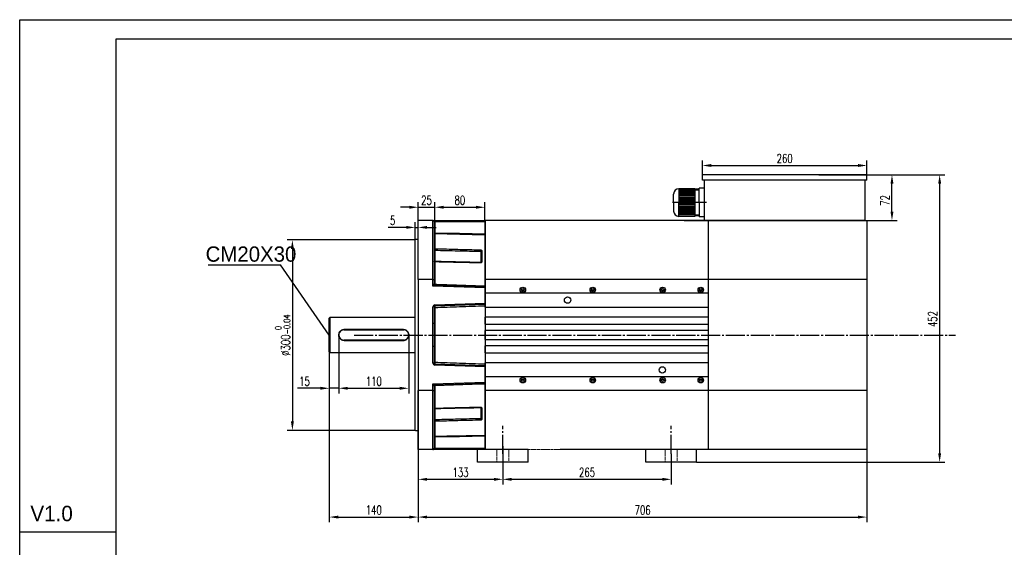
# Model space of a CAD drawing. Header units: inches. Extents: x -14936 to 8431, y -4781 to -2980.
# Tile 7 of 26: x -12151 to -10602, y -3810 to -2980. Entities that reach past the tile are written whole.
import ezdxf

# ---------------------------------------------------------------- set-up
doc = ezdxf.new("R2010")
doc.units = ezdxf.units.IN
doc.header["$MEASUREMENT"] = 0
doc.linetypes.add('EB_DASHDOT', pattern=[39, 30, -3, 3, -3])
doc.linetypes.add('HIDDEN', pattern=[1.905, 1.27, -0.635])
doc.layers.add('1', color=1, linetype='Continuous')
doc.layers.add('尺寸线', color=7, linetype='Continuous')
doc.layers.add('CAXA1', color=1, linetype='EB_DASHDOT', lineweight=25)
doc.layers.add('实线', color=7, linetype='Continuous', lineweight=30)
doc.styles.add('SLDTEXTSTYLE0', font='txt')
doc.styles.add('wldj', font='txt.shx', dxfattribs={"width": 0.7, "bigfont": 'INTECAD.SHX'})
doc.dimstyles.new('半径标注', dxfattribs={"dimscale": 4, "dimtxt": 3.5, "dimasz": 3.5, "dimexe": 2, "dimexo": 0, "dimgap": 1, "dimtad": 1, "dimdec": 3, "dimdsep": 46, "dimtxsty": 'wldj', "dimcen": 0.09, "dimclrd": 1, "dimclre": 1, "dimclrt": 3, "dimazin": 2, "dimtfac": 0.7, "dimtdec": 3, "dimtmove": 0, "dimatfit": 3, "dimfxl": 1, "dimtzin": 0, "dimarcsym": 0})

# ---------------------------------------------------------------- blocks, each defined once
blk = doc.blocks.new('*D94')
at = {"color": 1, "lineweight": -2}
for p, q in [((-11528.6, -3326.4), (-11729.6, -3326.4)), ((-11721.6, -3340.4), (-11721.6, -3611.9)), ((-11528.1, -3625.9), (-11729.6, -3625.9))]:
    blk.add_line(p, q, dxfattribs=at)
at = {"color": 1}
for points in [[(-11719.3, -3340.4), (-11724, -3340.4), (-11721.6, -3326.4)], [(-11724, -3611.9), (-11719.3, -3611.9), (-11721.6, -3625.9)]]:
    blk.add_solid(points, dxfattribs=at)
at = {"layer": 'Defpoints', "color": 0}
for p in [(-11528.6, -3326.4), (-11721.6, -3625.9), (-11528.1, -3625.9)]:
    blk.add_point(p, dxfattribs=at)
at = {"color": 3, "insert": (-11737.1, -3476.2), "char_height": 14, "attachment_point": 5, "rotation": 90, "style": 'wldj'}
blk.add_mtext('{\\Ftxt,intecad|c134;%%C300\\H0.7x;\\S 0^ -0.04;}', dxfattribs=at)
blk = doc.blocks.new('*D95')
at = {"color": 1, "lineweight": -2}
for p, q in [((-11523.6, -3295.9), (-11523.6, -3267)), ((-11497.6, -3297.9), (-11497.6, -3267)), ((-11537.6, -3275), (-11551.6, -3275)), ((-11523.6, -3275), (-11497.6, -3275)), ((-11483.6, -3275), (-11469.6, -3275))]:
    blk.add_line(p, q, dxfattribs=at)
at = {"color": 1}
for points in [[(-11537.6, -3277.3), (-11537.6, -3272.7), (-11523.6, -3275)], [(-11483.6, -3272.7), (-11483.6, -3277.3), (-11497.6, -3275)]]:
    blk.add_solid(points, dxfattribs=at)
at = {"layer": 'Defpoints', "color": 0}
for p in [(-11497.6, -3275), (-11523.6, -3295.9), (-11497.6, -3297.9)]:
    blk.add_point(p, dxfattribs=at)
at = {"color": 3, "insert": (-11510.6, -3264), "char_height": 14, "attachment_point": 5, "style": 'wldj'}
blk.add_mtext('{\\Ftxt,intecad|c134;25}', dxfattribs=at)
blk = doc.blocks.new('*D96')
at = {"color": 1, "lineweight": -2}
for p, q in [((-11497.6, -3297.9), (-11497.6, -3267)), ((-11418.6, -3295.9), (-11418.6, -3267)), ((-11483.6, -3275), (-11432.6, -3275))]:
    blk.add_line(p, q, dxfattribs=at)
at = {"color": 1}
for points in [[(-11483.6, -3272.7), (-11483.6, -3277.3), (-11497.6, -3275)], [(-11432.6, -3277.3), (-11432.6, -3272.7), (-11418.6, -3275)]]:
    blk.add_solid(points, dxfattribs=at)
at = {"layer": 'Defpoints', "color": 0}
for p in [(-11418.6, -3275), (-11497.6, -3297.9), (-11418.6, -3295.9)]:
    blk.add_point(p, dxfattribs=at)
at = {"color": 3, "insert": (-11458.1, -3264), "char_height": 14, "attachment_point": 5, "style": 'wldj'}
blk.add_mtext('{\\Ftxt,intecad|c134;80}', dxfattribs=at)
blk = doc.blocks.new('*D97')
at = {"color": 1, "lineweight": -2}
for p, q in [((-11528.6, -3326.4), (-11528.6, -3298.7)), ((-11523.6, -3325.9), (-11523.6, -3298.7)), ((-11542.6, -3306.7), (-11571.1, -3306.7)), ((-11528.6, -3306.7), (-11523.6, -3306.7)), ((-11509.6, -3306.7), (-11495.6, -3306.7))]:
    blk.add_line(p, q, dxfattribs=at)
at = {"color": 1}
for points in [[(-11542.6, -3309), (-11542.6, -3304.3), (-11528.6, -3306.7)], [(-11509.6, -3304.3), (-11509.6, -3309), (-11523.6, -3306.7)]]:
    blk.add_solid(points, dxfattribs=at)
at = {"layer": 'Defpoints', "color": 0}
for p in [(-11523.6, -3306.7), (-11528.6, -3326.4), (-11523.6, -3325.9)]:
    blk.add_point(p, dxfattribs=at)
at = {"color": 3, "insert": (-11563.8, -3295.7), "char_height": 14, "attachment_point": 5, "style": 'wldj'}
blk.add_mtext('5', dxfattribs=at)
blk = doc.blocks.new('*D98')
at = {"color": 1, "lineweight": -2}
for p, q in [((-11663.6, -3475.9), (-11663.6, -3770.3)), ((-11523.6, -3475.9), (-11523.6, -3770.3)), ((-11649.6, -3762.3), (-11537.6, -3762.3))]:
    blk.add_line(p, q, dxfattribs=at)
at = {"color": 1}
for points in [[(-11649.6, -3760), (-11649.6, -3764.6), (-11663.6, -3762.3)], [(-11537.6, -3764.6), (-11537.6, -3760), (-11523.6, -3762.3)]]:
    blk.add_solid(points, dxfattribs=at)
at = {"layer": 'Defpoints', "color": 0}
for p in [(-11663.6, -3475.9), (-11523.6, -3475.9), (-11523.6, -3762.3)]:
    blk.add_point(p, dxfattribs=at)
at = {"color": 3, "insert": (-11593.6, -3751.3), "char_height": 14, "attachment_point": 5, "style": 'wldj'}
blk.add_mtext('140', dxfattribs=at)
blk = doc.blocks.new('*D99')
at = {"color": 1, "lineweight": -2}
for p, q in [((-11523.6, -3655.9), (-11523.6, -3710.9)), ((-11390.6, -3662.9), (-11390.6, -3710.9)), ((-11509.6, -3702.9), (-11404.6, -3702.9))]:
    blk.add_line(p, q, dxfattribs=at)
at = {"color": 1}
for points in [[(-11509.6, -3700.6), (-11509.6, -3705.3), (-11523.6, -3702.9)], [(-11404.6, -3705.3), (-11404.6, -3700.6), (-11390.6, -3702.9)]]:
    blk.add_solid(points, dxfattribs=at)
at = {"layer": 'Defpoints', "color": 0}
for p in [(-11523.6, -3655.9), (-11390.6, -3662.9), (-11390.6, -3702.9)]:
    blk.add_point(p, dxfattribs=at)
at = {"color": 3, "insert": (-11457.1, -3691.9), "char_height": 14, "attachment_point": 5, "style": 'wldj'}
blk.add_mtext('133', dxfattribs=at)
blk = doc.blocks.new('*D100')
at = {"color": 1, "lineweight": -2}
for p, q in [((-11390.6, -3650.9), (-11390.6, -3710.9)), ((-11125.6, -3662.9), (-11125.6, -3710.9)), ((-11376.6, -3702.9), (-11139.6, -3702.9))]:
    blk.add_line(p, q, dxfattribs=at)
at = {"color": 1}
for points in [[(-11376.6, -3700.6), (-11376.6, -3705.3), (-11390.6, -3702.9)], [(-11139.6, -3705.3), (-11139.6, -3700.6), (-11125.6, -3702.9)]]:
    blk.add_solid(points, dxfattribs=at)
at = {"layer": 'Defpoints', "color": 0}
for p in [(-11390.6, -3650.9), (-11125.6, -3662.9), (-11125.6, -3702.9)]:
    blk.add_point(p, dxfattribs=at)
at = {"color": 3, "insert": (-11258.1, -3691.9), "char_height": 14, "attachment_point": 5, "style": 'wldj'}
blk.add_mtext('265', dxfattribs=at)
blk = doc.blocks.new('*D87')
at = {"color": 1, "lineweight": -2}
for p, q in [((-10856, -3223.9), (-10695.3, -3223.9)), ((-10703.3, -3237.9), (-10703.3, -3661.9)), ((-11085.6, -3675.9), (-10695.3, -3675.9))]:
    blk.add_line(p, q, dxfattribs=at)
at = {"color": 1}
for points in [[(-10700.9, -3237.9), (-10705.6, -3237.9), (-10703.3, -3223.9)], [(-10705.6, -3661.9), (-10700.9, -3661.9), (-10703.3, -3675.9)]]:
    blk.add_solid(points, dxfattribs=at)
at = {"layer": 'Defpoints', "color": 0}
for p in [(-10856, -3223.9), (-11085.6, -3675.9), (-10703.3, -3675.9)]:
    blk.add_point(p, dxfattribs=at)
at = {"color": 3, "insert": (-10714.3, -3450.9), "char_height": 14, "attachment_point": 5, "rotation": 90, "style": 'wldj'}
blk.add_mtext('452', dxfattribs=at)
blk = doc.blocks.new('*D101')
at = {"color": 1, "lineweight": -2}
for p, q in [((-11663.6, -3475.9), (-11663.6, -3567.7)), ((-11648.6, -3475.9), (-11648.6, -3567.7)), ((-11677.6, -3559.7), (-11713.6, -3559.7)), ((-11648.6, -3559.7), (-11663.6, -3559.7)), ((-11634.6, -3559.7), (-11620.6, -3559.7))]:
    blk.add_line(p, q, dxfattribs=at)
at = {"color": 1}
for points in [[(-11677.6, -3562), (-11677.6, -3557.4), (-11663.6, -3559.7)], [(-11634.6, -3557.4), (-11634.6, -3562), (-11648.6, -3559.7)]]:
    blk.add_solid(points, dxfattribs=at)
at = {"layer": 'Defpoints', "color": 0}
for p in [(-11663.6, -3475.9), (-11648.6, -3475.9), (-11663.6, -3559.7)]:
    blk.add_point(p, dxfattribs=at)
at = {"color": 3, "insert": (-11702.6, -3548.7), "char_height": 14, "attachment_point": 5, "style": 'wldj'}
blk.add_mtext('15', dxfattribs=at)
blk = doc.blocks.new('*D102')
at = {"color": 1, "lineweight": -2}
for p, q in [((-11648.6, -3475.9), (-11648.6, -3567.7)), ((-11538.6, -3475.9), (-11538.6, -3567.7)), ((-11634.6, -3559.7), (-11552.6, -3559.7))]:
    blk.add_line(p, q, dxfattribs=at)
at = {"color": 1}
for points in [[(-11634.6, -3557.4), (-11634.6, -3562), (-11648.6, -3559.7)], [(-11552.6, -3562), (-11552.6, -3557.4), (-11538.6, -3559.7)]]:
    blk.add_solid(points, dxfattribs=at)
at = {"layer": 'Defpoints', "color": 0}
for p in [(-11648.6, -3475.9), (-11538.6, -3475.9), (-11538.6, -3559.7)]:
    blk.add_point(p, dxfattribs=at)
at = {"color": 3, "insert": (-11593.6, -3548.7), "char_height": 14, "attachment_point": 5, "style": 'wldj'}
blk.add_mtext('{\\Ftxt,intecad|c134;110}', dxfattribs=at)
blk = doc.blocks.new('*D105')
at = {"color": 1, "lineweight": -2}
for p, q in [((-10893.1, -3223.9), (-10770.3, -3223.9)), ((-10778.3, -3281.9), (-10778.3, -3237.9)), ((-10821.1, -3295.9), (-10770.3, -3295.9))]:
    blk.add_line(p, q, dxfattribs=at)
at = {"color": 1}
for points in [[(-10776, -3237.9), (-10780.6, -3237.9), (-10778.3, -3223.9)], [(-10780.6, -3281.9), (-10776, -3281.9), (-10778.3, -3295.9)]]:
    blk.add_solid(points, dxfattribs=at)
at = {"layer": 'Defpoints', "color": 0}
for p in [(-10893.1, -3223.9), (-10778.3, -3223.9), (-10821.1, -3295.9)]:
    blk.add_point(p, dxfattribs=at)
at = {"color": 3, "insert": (-10789.3, -3264.3), "char_height": 14, "attachment_point": 5, "rotation": 90, "style": 'wldj'}
blk.add_mtext('{\\Ftxt,intecad|c134;72}', dxfattribs=at)
blk = doc.blocks.new('*D89')
at = {"color": 1, "lineweight": -2}
for p, q in [((-11076.6, -3223.9), (-11076.6, -3201.3)), ((-10817.6, -3223.9), (-10817.6, -3201.3)), ((-11062.6, -3209.3), (-10831.6, -3209.3))]:
    blk.add_line(p, q, dxfattribs=at)
at = {"color": 1}
for points in [[(-11062.6, -3207), (-11062.6, -3211.6), (-11076.6, -3209.3)], [(-10831.6, -3211.6), (-10831.6, -3207), (-10817.6, -3209.3)]]:
    blk.add_solid(points, dxfattribs=at)
at = {"layer": 'Defpoints', "color": 0}
for p in [(-10817.6, -3209.3), (-11076.6, -3223.9), (-10817.6, -3223.9)]:
    blk.add_point(p, dxfattribs=at)
at = {"color": 3, "insert": (-10947.1, -3198.3), "char_height": 14, "attachment_point": 5, "style": 'wldj'}
blk.add_mtext('{\\Ftxt,intecad|c134;260}', dxfattribs=at)
blk = doc.blocks.new('*D93')
at = {"color": 1, "lineweight": -2}
for p, q in [((-10817.6, -3622.7), (-10817.6, -3770.3)), ((-11523.6, -3730.6), (-11523.6, -3770.3)), ((-11509.6, -3762.3), (-10831.6, -3762.3))]:
    blk.add_line(p, q, dxfattribs=at)
at = {"color": 1}
for points in [[(-11509.6, -3760), (-11509.6, -3764.6), (-11523.6, -3762.3)], [(-10831.6, -3764.6), (-10831.6, -3760), (-10817.6, -3762.3)]]:
    blk.add_solid(points, dxfattribs=at)
at = {"layer": 'Defpoints', "color": 0}
for p in [(-10817.6, -3622.7), (-11523.6, -3730.6), (-10817.6, -3762.3)]:
    blk.add_point(p, dxfattribs=at)
at = {"color": 3, "insert": (-11170.6, -3751.3), "char_height": 14, "attachment_point": 5, "style": 'wldj'}
blk.add_mtext('706', dxfattribs=at)

msp = doc.modelspace()

# ---------------------------------------------------------------- linework, layer by layer
for p, q in [((-12150.6768, -4781.3712), (-12150.6768, -2979.983)), ((-12150.6768, -2979.983), (-9603.2592, -2979.983)), ((-10896.5777, -3232.1854), (-11076.5777, -3232.1854)), ((-10817.5777, -3232.1854), (-11076.5777, -3232.1854)), ((-12150.6768, -3785.6285), (-11999.0448, -3785.6285))]:
    msp.add_line(p, q)
at = {"color": 7, "linetype": 'Continuous', "lineweight": 30}
for p, q in [((-10817.5777, -3223.941), (-11076.5777, -3223.941)), ((-11076.5777, -3232.1854), (-11076.5777, -3223.941)), ((-11073.3194, -3295.941), (-11073.3194, -3232.1854)), ((-10821.1074, -3232.1854), (-10821.1074, -3295.941)), ((-10817.5777, -3232.1854), (-10817.5777, -3223.941)), ((-11523.5806, -3388.763), (-11523.5806, -3295.941)), ((-11500.5806, -3295.941), (-11523.5806, -3295.941)), ((-11500.5806, -3388.763), (-11500.5806, -3295.941)), ((-11500.5806, -3295.941), (-11418.5805, -3295.941)), ((-11498.5805, -3297.941), (-11498.5805, -3389.2231)), ((-11497.6155, -3297.941), (-11498.5805, -3297.941)), ((-11497.6155, -3297.941), (-11497.6155, -3315.1491)), ((-11418.5805, -3297.941), (-11497.6155, -3297.941)), ((-11418.5805, -3295.941), (-11418.5805, -3655.941)), ((-10874.5806, -3295.941), (-11418.5805, -3295.941)), ((-11418.5805, -3388.763), (-11418.5805, -3295.941)), ((-11105.1074, -3295.941), (-10821.1074, -3295.941)), ((-11071.5777, -3295.941), (-11076.5745, -3295.941)), ((-11067.5805, -3295.941), (-11067.5805, -3655.941)), ((-11067.5805, -3295.941), (-11067.5805, -3655.941)), ((-10821.1074, -3295.941), (-10971.5777, -3295.941)), ((-10817.5805, -3295.941), (-10817.5805, -3655.941)), ((-11497.6155, -3315.1491), (-11498.5805, -3315.1491)), ((-11528.0806, -3325.941), (-11528.5805, -3326.441)), ((-11528.5805, -3625.441), (-11528.5805, -3326.441)), ((-11523.5806, -3325.941), (-11528.0806, -3325.941)), ((-11497.6155, -3316.9353), (-11497.6155, -3340.1834)), ((-11423.5805, -3343.6108), (-11423.5805, -3360.8929)), ((-11497.6155, -3360.9168), (-11497.6155, -3396.0794)), ((-11500.5806, -3388.763), (-11523.5806, -3388.763)), ((-11523.5806, -3388.763), (-11523.5806, -3563.119)), ((-11500.5806, -3399.0787), (-11500.5806, -3388.763)), ((-11498.5805, -3389.2231), (-11498.5805, -3396.1817)), ((-11019.5805, -3388.763), (-11418.5805, -3388.763)), ((-11418.5805, -3409.941), (-11418.5805, -3388.763)), ((-10817.5805, -3388.763), (-11089.5805, -3388.763)), ((-11418.5805, -3401.9422), (-11500.5806, -3399.0787)), ((-11497.6155, -3397.1811), (-11418.5805, -3399.941)), ((-11418.5805, -3401.9422), (-11418.5805, -3425.9398)), ((-11067.5805, -3409.941), (-11418.5805, -3409.941)), ((-11418.5805, -3431.941), (-11418.5805, -3409.941)), ((-11500.5806, -3457.6829), (-11500.5806, -3431.7004)), ((-11498.5805, -3431.7004), (-11500.5806, -3431.7004)), ((-11498.5805, -3431.7004), (-11498.5805, -3457.6829)), ((-11497.6853, -3428.7022), (-11418.5805, -3425.9398)), ((-11418.5805, -3427.941), (-11497.6155, -3430.701)), ((-11497.6155, -3433.1801), (-11497.6155, -3518.7019)), ((-11418.5805, -3431.941), (-11067.5805, -3431.941)), ((-11418.5805, -3431.941), (-11418.5805, -3447.941)), ((-11662.5806, -3448.441), (-11663.5805, -3449.441)), ((-11663.5805, -3502.441), (-11663.5805, -3449.441)), ((-11528.5805, -3448.441), (-11662.5806, -3448.441)), ((-11662.5806, -3448.441), (-11662.5806, -3503.441)), ((-11418.5805, -3458.941), (-11418.5805, -3447.941)), ((-11067.5805, -3447.941), (-11418.5805, -3447.941)), ((-11640.5802, -3467.9379), (-11546.4127, -3467.9516)), ((-11639.5805, -3466.941), (-11547.5805, -3466.941)), ((-11498.5805, -3457.6829), (-11500.5806, -3457.6829)), ((-11418.5805, -3458.941), (-11067.5805, -3458.941)), ((-11418.5805, -3458.941), (-11418.5805, -3468.941)), ((-11418.5805, -3482.941), (-11418.5805, -3468.941)), ((-11067.5805, -3468.941), (-11418.5805, -3468.941)), ((-11546.0146, -3483.9297), (-11640.8326, -3483.9339)), ((-11547.5805, -3484.941), (-11639.5805, -3484.941)), ((-11418.5805, -3482.941), (-11418.5805, -3492.941)), ((-11418.5805, -3482.941), (-11067.5805, -3482.941)), ((-11500.5806, -3520.1817), (-11500.5806, -3494.1992)), ((-11498.5805, -3494.1992), (-11500.5806, -3494.1992)), ((-11498.5805, -3494.1992), (-11498.5805, -3520.1817)), ((-11418.5805, -3503.941), (-11418.5805, -3492.941)), ((-11067.5805, -3492.941), (-11418.5805, -3492.941)), ((-11663.5805, -3502.441), (-11662.5806, -3503.441)), ((-11662.5806, -3503.441), (-11528.5805, -3503.441)), ((-11418.5805, -3503.941), (-11067.5805, -3503.941)), ((-11418.5805, -3503.941), (-11418.5805, -3519.941)), ((-11498.5805, -3520.1817), (-11500.5806, -3520.1817)), ((-11418.5805, -3525.9422), (-11497.6853, -3523.1798)), ((-11497.6155, -3521.1811), (-11418.5805, -3523.941)), ((-11418.5805, -3541.941), (-11418.5805, -3519.941)), ((-11067.5805, -3519.941), (-11418.5805, -3519.941)), ((-11418.5805, -3525.9422), (-11418.5805, -3549.9398)), ((-11067.5805, -3541.941), (-11418.5805, -3541.941)), ((-11418.5805, -3563.119), (-11418.5805, -3541.941)), ((-11500.5806, -3552.8033), (-11418.5805, -3549.9398)), ((-11500.5806, -3563.119), (-11500.5806, -3552.8033)), ((-11498.5805, -3555.7004), (-11498.5805, -3562.6589)), ((-11498.5805, -3562.6589), (-11498.5805, -3653.941)), ((-11418.5805, -3551.941), (-11497.6155, -3554.701)), ((-11497.6155, -3555.8026), (-11497.6155, -3590.9652)), ((-11500.5806, -3563.119), (-11523.5806, -3563.119)), ((-11523.5806, -3655.941), (-11523.5806, -3563.119)), ((-11500.5806, -3655.941), (-11500.5806, -3563.119)), ((-11019.5805, -3563.119), (-11418.5805, -3563.119)), ((-11418.5805, -3655.941), (-11418.5805, -3563.119)), ((-10817.5805, -3563.119), (-11089.5805, -3563.119)), ((-11423.5805, -3590.9891), (-11423.5805, -3608.2712)), ((-11497.6155, -3611.6987), (-11497.6155, -3634.9468)), ((-11528.5805, -3625.441), (-11528.0806, -3625.941)), ((-11528.0806, -3625.941), (-11523.5806, -3625.941)), ((-11498.5805, -3636.7329), (-11497.6155, -3636.7329)), ((-11497.6155, -3636.7329), (-11497.6155, -3653.941)), ((-11500.5806, -3655.941), (-11523.5806, -3655.941)), ((-11418.5805, -3655.941), (-11500.5806, -3655.941)), ((-11498.5805, -3653.941), (-11497.6155, -3653.941)), ((-11497.6155, -3653.941), (-11418.5805, -3653.941)), ((-11350.5806, -3655.941), (-11430.5806, -3655.941)), ((-11430.5806, -3675.941), (-11430.5806, -3655.941)), ((-11350.5806, -3655.941), (-11430.5806, -3655.941)), ((-11350.5806, -3675.941), (-11350.5806, -3655.941)), ((-11115.5806, -3655.941), (-11300.5806, -3655.941)), ((-11085.5806, -3655.941), (-11165.5806, -3655.941)), ((-11165.5806, -3675.941), (-11165.5806, -3655.941)), ((-11085.5806, -3655.941), (-11165.5806, -3655.941)), ((-10817.5805, -3655.941), (-11089.5805, -3655.941)), ((-11069.5805, -3655.941), (-11085.5806, -3655.941)), ((-11085.5806, -3675.941), (-11085.5806, -3655.941)), ((-11350.5806, -3675.941), (-11430.5806, -3675.941)), ((-11085.5806, -3675.941), (-11165.5806, -3675.941))]:
    msp.add_line(p, q, dxfattribs=at)
at = {"color": 8, "linetype": 'Continuous', "lineweight": 30}
for p, q in [((-11497.5806, -3343.1573), (-11497.5806, -3360.3188)), ((-11424.5805, -3361.8929), (-11424.5805, -3344.8092)), ((-11497.5806, -3591.6762), (-11497.5806, -3608.7247)), ((-11424.5805, -3607.0729), (-11424.5805, -3589.9892))]:
    msp.add_line(p, q, dxfattribs=at)
at = {"color": 3}
msp.add_line((-11663.5805, -3475.941), (-11740.0872, -3365.4298), dxfattribs=at)
at = {"color": 7, "linetype": 'HIDDEN', "lineweight": 0}
for p, q in [((-11430.5806, -3655.941), (-11350.5806, -3655.941)), ((-11430.5806, -3655.941), (-11350.5806, -3655.941)), ((-11430.5806, -3675.941), (-11430.5806, -3655.941)), ((-11430.5806, -3655.941), (-11350.5806, -3655.941)), ((-11418.5805, -3655.941), (-11300.5806, -3655.941)), ((-11400.0806, -3655.941), (-11411.0806, -3655.941)), ((-11400.0806, -3655.941), (-11411.0806, -3655.941)), ((-11400.0806, -3655.941), (-11411.0806, -3655.941)), ((-11400.0806, -3655.941), (-11411.0806, -3655.941)), ((-11381.0806, -3655.941), (-11400.0806, -3655.941)), ((-11381.0806, -3655.941), (-11400.0806, -3655.941)), ((-11381.0806, -3655.941), (-11400.0806, -3655.941)), ((-11381.0806, -3655.941), (-11400.0806, -3655.941)), ((-11400.0806, -3664.941), (-11400.0806, -3655.941)), ((-11400.0806, -3664.941), (-11400.0806, -3655.941)), ((-11370.0806, -3655.941), (-11381.0806, -3655.941)), ((-11370.0806, -3655.941), (-11381.0806, -3655.941)), ((-11370.0806, -3655.941), (-11381.0806, -3655.941)), ((-11370.0806, -3655.941), (-11381.0806, -3655.941)), ((-11381.0806, -3675.941), (-11381.0806, -3655.941)), ((-11381.0806, -3655.941), (-11381.0806, -3664.941)), ((-11381.0806, -3655.941), (-11381.0806, -3664.941)), ((-11350.5806, -3675.941), (-11350.5806, -3655.941)), ((-11165.5806, -3655.941), (-11085.5806, -3655.941)), ((-11165.5806, -3655.941), (-11085.5806, -3655.941)), ((-11165.5806, -3675.941), (-11165.5806, -3655.941)), ((-11165.5806, -3655.941), (-11085.5806, -3655.941)), ((-11135.0806, -3655.941), (-11146.0806, -3655.941)), ((-11135.0806, -3655.941), (-11146.0806, -3655.941)), ((-11135.0806, -3655.941), (-11146.0806, -3655.941)), ((-11135.0806, -3655.941), (-11146.0806, -3655.941)), ((-11116.0806, -3655.941), (-11135.0806, -3655.941)), ((-11116.0806, -3655.941), (-11135.0806, -3655.941)), ((-11116.0806, -3655.941), (-11135.0806, -3655.941)), ((-11116.0806, -3655.941), (-11135.0806, -3655.941)), ((-11135.0806, -3664.941), (-11135.0806, -3655.941)), ((-11135.0806, -3664.941), (-11135.0806, -3655.941)), ((-11105.0806, -3655.941), (-11116.0806, -3655.941)), ((-11105.0806, -3655.941), (-11116.0806, -3655.941)), ((-11105.0806, -3655.941), (-11116.0806, -3655.941)), ((-11105.0806, -3655.941), (-11116.0806, -3655.941)), ((-11116.0806, -3675.941), (-11116.0806, -3655.941)), ((-11116.0806, -3655.941), (-11116.0806, -3664.941)), ((-11116.0806, -3655.941), (-11116.0806, -3664.941)), ((-11085.5806, -3675.941), (-11085.5806, -3655.941)), ((-11430.5806, -3675.941), (-11350.5806, -3675.941)), ((-11381.0806, -3675.941), (-11400.0806, -3675.941)), ((-11381.0806, -3675.941), (-11400.0806, -3675.941)), ((-11165.5806, -3675.941), (-11085.5806, -3675.941)), ((-11116.0806, -3675.941), (-11135.0806, -3675.941)), ((-11116.0806, -3675.941), (-11135.0806, -3675.941))]:
    msp.add_line(p, q, dxfattribs=at)
at = {"color": 2, "linetype": 'HIDDEN', "lineweight": 0}
for p, q in [((-11400.0806, -3655.941), (-11400.0806, -3675.941)), ((-11400.0806, -3655.941), (-11400.0806, -3675.941)), ((-11381.0806, -3675.941), (-11381.0806, -3655.941)), ((-11135.0806, -3655.941), (-11135.0806, -3675.941)), ((-11135.0806, -3655.941), (-11135.0806, -3675.941)), ((-11116.0806, -3675.941), (-11116.0806, -3655.941))]:
    msp.add_line(p, q, dxfattribs=at)
at = {"color": 7, "linetype": 'Continuous', "lineweight": 30, "flags": 128}
for points in [[(-11497.6155, -3315.1491), (-11458.5534, -3315.9927), (-11418.5805, -3316.8605)], [(-11418.5805, -3318.6552), (-11422.5772, -3318.5678), (-11438.5638, -3318.2186), (-11497.6155, -3316.9353)], [(-11423.5805, -3345.4002), (-11423.5998, -3345.2849), (-11423.6567, -3345.174), (-11423.7491, -3345.0718), (-11423.8734, -3344.9823), (-11424.025, -3344.9088), (-11424.1979, -3344.8541), (-11424.3855, -3344.8205), (-11424.5805, -3344.8092)], [(-11497.6155, -3360.9168), (-11497.8055, -3360.9006), (-11497.9873, -3360.8613), (-11498.1541, -3360.8003), (-11498.2999, -3360.7198), (-11498.4192, -3360.6228), (-11498.5077, -3360.5129), (-11498.5622, -3360.3941), (-11498.5805, -3360.2708)], [(-11500.5806, -3399.0787), (-11500.1904, -3398.5135), (-11499.8152, -3397.9701), (-11499.4694, -3397.4692), (-11499.1663, -3397.0302), (-11498.9176, -3396.6699), (-11498.7328, -3396.4022), (-11498.619, -3396.2373), (-11498.5805, -3396.1817)], [(-11497.6155, -3397.1811), (-11497.6724, -3397.2175), (-11497.8412, -3397.3255), (-11498.1152, -3397.5009), (-11498.4839, -3397.7369), (-11498.9332, -3398.0244), (-11499.4459, -3398.3525), (-11500.0021, -3398.7085), (-11500.5806, -3399.0787)], [(-11497.6155, -3396.0794), (-11497.8055, -3396.0681), (-11497.9873, -3396.0408), (-11498.1541, -3395.9985), (-11498.2999, -3395.9426), (-11498.4192, -3395.8753), (-11498.5077, -3395.799), (-11498.5622, -3395.7165), (-11498.5805, -3395.6308)], [(-11497.6155, -3396.0794), (-11494.5839, -3396.1846), (-11478.5973, -3396.7394), (-11418.5805, -3398.8222)], [(-11497.6155, -3430.701), (-11497.6168, -3430.6626), (-11497.6208, -3430.5488), (-11497.6272, -3430.3641), (-11497.6359, -3430.1155), (-11497.6465, -3429.8127), (-11497.6585, -3429.4671), (-11497.6716, -3429.0921), (-11497.6853, -3428.7022)], [(-11497.6853, -3523.1798), (-11497.6716, -3522.7899), (-11497.6585, -3522.4149), (-11497.6465, -3522.0694), (-11497.6359, -3521.7665), (-11497.6272, -3521.5179), (-11497.6208, -3521.3332), (-11497.6168, -3521.2195), (-11497.6155, -3521.1811)], [(-11500.5806, -3552.8033), (-11500.0657, -3553.1328), (-11499.5664, -3553.4523), (-11499.098, -3553.7521), (-11498.6746, -3554.0231), (-11498.3091, -3554.257), (-11498.0127, -3554.4467), (-11497.7943, -3554.5865), (-11497.6605, -3554.6721), (-11497.6155, -3554.701)], [(-11498.5805, -3555.7004), (-11498.6109, -3555.6563), (-11498.7012, -3555.5256), (-11498.8485, -3555.3122), (-11499.0485, -3555.0226), (-11499.295, -3554.6655), (-11499.5805, -3554.2518), (-11499.8965, -3553.7941), (-11500.2333, -3553.3064), (-11500.5806, -3552.8033)], [(-11498.5805, -3556.2512), (-11498.5622, -3556.1656), (-11498.5077, -3556.0831), (-11498.4192, -3556.0068), (-11498.2999, -3555.9394), (-11498.1541, -3555.8835), (-11497.9873, -3555.8412), (-11497.8055, -3555.8139), (-11497.6155, -3555.8026)], [(-11418.5805, -3553.0598), (-11422.5772, -3553.1985), (-11438.5638, -3553.7533), (-11497.6155, -3555.8026)], [(-11498.5805, -3591.6113), (-11498.5622, -3591.4879), (-11498.5077, -3591.3691), (-11498.4192, -3591.2592), (-11498.2999, -3591.1622), (-11498.1541, -3591.0817), (-11497.9873, -3591.0207), (-11497.8055, -3590.9814), (-11497.6155, -3590.9652)], [(-11423.5805, -3606.4818), (-11423.5998, -3606.5971), (-11423.6567, -3606.708), (-11423.7491, -3606.8102), (-11423.8734, -3606.8998), (-11424.025, -3606.9733), (-11424.1979, -3607.0279), (-11424.3855, -3607.0615), (-11424.5805, -3607.0729)], [(-11497.6155, -3634.9468), (-11494.5839, -3634.8811), (-11478.5973, -3634.5346), (-11418.5805, -3633.2268)], [(-11418.5805, -3635.0215), (-11458.5534, -3635.8893), (-11497.6155, -3636.7329)]]:
    msp.add_lwpolyline(points, dxfattribs=at)
at = {"color": 3, "extrusion": (0, 1, 0), "elevation": -3365.4298}
msp.add_lwpolyline([(11854.3006, 0), (11740.0872, 0)], dxfattribs=at)
at = {"color": 7, "linetype": 'Continuous', "lineweight": 30}
for centre, radius in [((-11359.0806, -3404.941), 4.3), ((-11359.0806, -3404.941), 2.3), ((-11359.0806, -3404.941), 1.65), ((-11249.0806, -3404.941), 4.3), ((-11249.0806, -3404.941), 2.3), ((-11249.0806, -3404.941), 1.65), ((-11139.0806, -3404.941), 4.3), ((-11139.0806, -3404.941), 2.3), ((-11139.0806, -3404.941), 1.65), ((-11079.0806, -3404.941), 4.3), ((-11079.0806, -3404.941), 2.3), ((-11079.0806, -3404.941), 1.65), ((-11288.5806, -3420.941), 5.1), ((-11139.5806, -3530.941), 5.1), ((-11359.0806, -3546.941), 4.3), ((-11359.0806, -3546.941), 2.3), ((-11359.0806, -3546.941), 1.65), ((-11249.0806, -3546.941), 4.3), ((-11249.0806, -3546.941), 2.3), ((-11249.0806, -3546.941), 1.65), ((-11139.0806, -3546.941), 4.3), ((-11139.0806, -3546.941), 2.3), ((-11139.0806, -3546.941), 1.65), ((-11079.0806, -3546.941), 4.3), ((-11079.0806, -3546.941), 2.3), ((-11079.0806, -3546.941), 1.65)]:
    msp.add_circle(centre, radius, dxfattribs=at)
for centre, radius, start, end in [((-11497.6351, -3315.9885), 0.947, 183.2516083, 271.1874325), ((-11497.6937, -3339.2903), 0.8964, 188.3719113, 275.0053232), ((-11497.6998, -3344.0454), 0.896, 82.3526564, 169.3968057), ((-11497.5806, -3359.2106), 1, 180.016124, 268.8608543), ((-11424.5806, -3360.8928), 1, 268.9616163, 359.9959018), ((-11497.5805, -3396.1817), 1, 180, 268), ((-11497.5805, -3431.7004), 3, 92, 180), ((-11497.5805, -3431.7004), 1, 92, 180), ((-11497.8356, -3432.0055), 1.195, 231.4355323, 280.6152416), ((-11497.5805, -3520.1817), 3, 180, 268), ((-11497.8356, -3519.8765), 1.195, 79.3847584, 128.5644677), ((-11497.5805, -3520.1817), 1, 180, 268), ((-11497.5805, -3555.7004), 1, 92, 180), ((-11497.5806, -3592.6714), 1, 91.7005373, 179.9851422), ((-11424.5805, -3590.9892), 1, 0.0036848, 91.306163), ((-11497.6998, -3607.8366), 0.896, 190.6031943, 277.6473436), ((-11497.6937, -3612.5917), 0.8964, 84.9946768, 171.6280887), ((-11497.6351, -3635.8935), 0.947, 88.8125675, 176.7483917)]:
    msp.add_arc(centre, radius, start, end, dxfattribs=at)
for centre, start, end in [((-11640.5802, -3475.9379), 89.9961523, 271.7994036), ((-11546.5809, -3475.9498), 265.9460059, 91.1884851)]:
    msp.add_arc(centre, 8, start, end)
at = {"color": 8, "linetype": 'Continuous', "lineweight": 30}
msp.add_ellipse((-11500.5805, -3297.941), major_axis=(2.9651, 0), ratio=0.674513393, start_param=0, end_param=1.296642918, dxfattribs=at)
at = {"color": 7, "linetype": 'Continuous', "lineweight": 30}
msp.add_ellipse((-11500.5805, -3653.941), major_axis=(2.9651, 0), ratio=0.674513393, start_param=4.71238898, end_param=6.283185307, dxfattribs=at)
for points, knots in [([(-11500.5806, -3295.941), (-11500.3599, -3295.9623), (-11499.9186, -3296.005), (-11499.3299, -3296.3365), (-11498.8746, -3296.8267), (-11498.63, -3297.3871), (-11498.5807, -3297.773), (-11498.5806, -3297.9366), (-11498.5805, -3297.941)], [0, 0, 0, 0, 0.207900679, 0.415726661, 0.625863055, 0.841066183, 0.995734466, 1, 1, 1, 1]), ([(-11497.6155, -3315.1491), (-11497.6175, -3315.3739), (-11497.6215, -3315.8236), (-11497.622, -3316.4203), (-11497.619, -3316.77), (-11497.6161, -3316.9058), (-11497.6155, -3316.9353)], [0, 0, 0, 0, 0.305098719, 0.610228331, 0.915261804, 1, 1, 1, 1]), ([(-11497.6155, -3340.1834), (-11485.4418, -3340.4853), (-11463.6074, -3341.0269), (-11439.274, -3341.6867), (-11427.1143, -3342.0285), (-11424.6154, -3342.0988)], [0, 0, 0, 0, 0.500288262, 0.897306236, 1, 1, 1, 1]), ([(-11497.6155, -3340.1834), (-11497.6155, -3340.3397), (-11497.6156, -3340.6577), (-11497.6109, -3341.2989), (-11497.6029, -3341.9784), (-11497.5924, -3342.6427), (-11497.5845, -3342.9858), (-11497.5806, -3343.1573)], [0, 0, 0, 0, 0.194509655, 0.395699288, 0.597053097, 0.798509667, 1, 1, 1, 1]), ([(-11424.5805, -3344.8092), (-11427.1143, -3344.7478), (-11439.3089, -3344.4524), (-11463.6423, -3343.8837), (-11485.4418, -3343.4171), (-11497.5806, -3343.1573)], [0, 0, 0, 0, 0.104127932, 0.501146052, 1, 1, 1, 1]), ([(-11424.6154, -3342.0988), (-11424.6137, -3342.1004), (-11424.5548, -3342.1561), (-11424.2038, -3342.4896), (-11423.6976, -3342.9688), (-11423.6083, -3343.4584), (-11423.5805, -3343.6108)], [0, 0, 0, 0, 0.0035451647, 0.1212264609, 0.7263376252, 1, 1, 1, 1]), ([(-11424.5805, -3344.8092), (-11424.5845, -3344.6144), (-11424.5924, -3344.2249), (-11424.6028, -3343.5368), (-11424.6108, -3342.8709), (-11424.6146, -3342.3879), (-11424.6152, -3342.167), (-11424.6154, -3342.0988)], [0, 0, 0, 0, 0.224991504, 0.449946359, 0.674784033, 0.899441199, 1, 1, 1, 1]), ([(-11424.6154, -3362.5996), (-11436.7748, -3362.3399), (-11458.5949, -3361.8739), (-11482.9283, -3361.2879), (-11495.1022, -3360.9803), (-11497.6155, -3360.9168)], [0, 0, 0, 0, 0.499698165, 0.896716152, 1, 1, 1, 1]), ([(-11424.6005, -3361.8765), (-11428.074, -3361.8095), (-11451.5599, -3361.357), (-11475.8952, -3360.7984), (-11496.756, -3360.2286), (-11497.6046, -3360.2054)], [0, 0, 0, 0, 0.142738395, 0.965128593, 1, 1, 1, 1]), ([(-11423.5805, -3360.8929), (-11423.6083, -3361.0672), (-11423.6976, -3361.627), (-11424.2038, -3362.1611), (-11424.5548, -3362.5351), (-11424.6137, -3362.5978), (-11424.6154, -3362.5996)], [0, 0, 0, 0, 0.273662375, 0.878773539, 0.996454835, 1, 1, 1, 1]), ([(-11500.5806, -3388.763), (-11500.3599, -3388.7679), (-11499.9186, -3388.7777), (-11499.3299, -3388.8538), (-11498.8746, -3388.9664), (-11498.63, -3389.0954), (-11498.5807, -3389.1843), (-11498.5806, -3389.2221), (-11498.5805, -3389.2231)], [0, 0, 0, 0, 0.207900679, 0.415726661, 0.625863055, 0.841066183, 0.995734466, 1, 1, 1, 1]), ([(-11497.6155, -3396.0794), (-11497.6175, -3396.2704), (-11497.6215, -3396.6523), (-11497.622, -3397.0307), (-11497.619, -3397.1709), (-11497.6161, -3397.1792), (-11497.6155, -3397.1811)], [0, 0, 0, 0, 0.3050982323, 0.6102216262, 0.9152619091, 1, 1, 1, 1]), ([(-11497.6155, -3430.701), (-11497.6201, -3430.7232), (-11497.6293, -3430.7678), (-11497.6366, -3431.1127), (-11497.6379, -3431.6204), (-11497.6326, -3432.2526), (-11497.6239, -3432.7955), (-11497.6173, -3433.0973), (-11497.6155, -3433.1801)], [0, 0, 0, 0, 0.186051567, 0.372178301, 0.558147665, 0.743965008, 0.929781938, 1, 1, 1, 1]), ([(-11418.5805, -3430.4588), (-11431.8742, -3430.9164), (-11458.2188, -3431.8234), (-11484.5642, -3432.7306), (-11497.6155, -3433.1801)], [0, 0, 0, 0, 0.504607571, 1, 1, 1, 1]), ([(-11639.5805, -3484.941), (-11640.5669, -3484.8461), (-11642.5384, -3484.6564), (-11645.1794, -3483.1832), (-11647.2486, -3480.9781), (-11648.4843, -3478.1531), (-11648.7069, -3475.1037), (-11647.9444, -3472.209), (-11646.3041, -3469.7116), (-11643.9021, -3467.8552), (-11641.4975, -3467.0275), (-11640.0255, -3466.9611), (-11639.5805, -3466.941)], [0, 0, 0, 0, 0.104037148, 0.207958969, 0.314867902, 0.423943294, 0.529873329, 0.632456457, 0.736269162, 0.844079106, 0.952872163, 1, 1, 1, 1]), ([(-11547.5805, -3466.941), (-11546.5942, -3467.0359), (-11544.6227, -3467.2256), (-11541.9817, -3468.6988), (-11539.9125, -3470.9039), (-11538.6769, -3473.7289), (-11538.4541, -3476.7784), (-11539.2167, -3479.673), (-11540.857, -3482.1704), (-11543.259, -3484.0268), (-11545.6636, -3484.8546), (-11547.1356, -3484.9209), (-11547.5805, -3484.941)], [0, 0, 0, 0, 0.104037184, 0.207959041, 0.31486801, 0.423943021, 0.529873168, 0.632456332, 0.736269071, 0.844079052, 0.952872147, 1, 1, 1, 1]), ([(-11500.5806, -3494.1992), (-11500.5624, -3492.0276), (-11500.4773, -3481.8558), (-11500.4868, -3469.6831), (-11500.5649, -3459.6829), (-11500.5806, -3457.6829)], [0, 0, 0, 0, 0.1784079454, 0.8356869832, 1, 1, 1, 1]), ([(-11498.5805, -3457.6829), (-11498.5764, -3459.6746), (-11498.5639, -3465.6641), (-11498.5098, -3475.6795), (-11498.5618, -3485.867), (-11498.5757, -3492.0361), (-11498.5805, -3494.1992)], [0, 0, 0, 0, 0.163816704, 0.492622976, 0.822100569, 1, 1, 1, 1]), ([(-11497.6155, -3518.7019), (-11497.6201, -3518.9254), (-11497.6293, -3519.3726), (-11497.6366, -3520.036), (-11497.6379, -3520.5996), (-11497.6326, -3521.002), (-11497.6239, -3521.1655), (-11497.6173, -3521.1777), (-11497.6155, -3521.1811)], [0, 0, 0, 0, 0.186051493, 0.372178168, 0.558146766, 0.743963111, 0.9297801, 1, 1, 1, 1]), ([(-11497.6155, -3518.7019), (-11484.5642, -3519.1514), (-11458.2188, -3520.0587), (-11431.8742, -3520.9656), (-11418.5805, -3521.4233)], [0, 0, 0, 0, 0.495392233, 1, 1, 1, 1]), ([(-11500.5806, -3563.119), (-11500.3599, -3563.1141), (-11499.9186, -3563.1043), (-11499.3299, -3563.0282), (-11498.8746, -3562.9156), (-11498.63, -3562.7866), (-11498.5807, -3562.6977), (-11498.5806, -3562.66), (-11498.5805, -3562.6589)], [0, 0, 0, 0, 0.207900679, 0.415726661, 0.625863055, 0.841066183, 0.995734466, 1, 1, 1, 1]), ([(-11497.6155, -3554.701), (-11497.6175, -3554.7231), (-11497.6215, -3554.7674), (-11497.622, -3555.1123), (-11497.619, -3555.4962), (-11497.6161, -3555.7479), (-11497.6155, -3555.8026)], [0, 0, 0, 0, 0.305098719, 0.610228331, 0.915261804, 1, 1, 1, 1]), ([(-11497.6155, -3590.9652), (-11485.4418, -3590.664), (-11463.6074, -3590.1236), (-11439.274, -3589.5879), (-11427.1143, -3589.3345), (-11424.6154, -3589.2824)], [0, 0, 0, 0, 0.500288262, 0.897306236, 1, 1, 1, 1]), ([(-11497.6043, -3591.6865), (-11494.495, -3591.6029), (-11471.5307, -3590.9856), (-11447.1956, -3590.4235), (-11425.9707, -3590.0229), (-11424.6007, -3589.997)], [0, 0, 0, 0, 0.12777564, 0.943704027, 1, 1, 1, 1]), ([(-11424.6154, -3589.2824), (-11424.6137, -3589.2842), (-11424.5548, -3589.3469), (-11424.2038, -3589.7209), (-11423.6976, -3590.255), (-11423.6083, -3590.8148), (-11423.5805, -3590.9891)], [0, 0, 0, 0, 0.0035451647, 0.1212264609, 0.7263376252, 1, 1, 1, 1]), ([(-11497.5806, -3608.7247), (-11497.5844, -3608.8907), (-11497.5921, -3609.2275), (-11497.6026, -3609.8826), (-11497.6106, -3610.5617), (-11497.6155, -3611.2123), (-11497.6155, -3611.5365), (-11497.6155, -3611.6987)], [0, 0, 0, 0, 0.195541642, 0.396822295, 0.597948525, 0.798984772, 1, 1, 1, 1]), ([(-11497.5806, -3608.7247), (-11495.1022, -3608.6726), (-11482.9632, -3608.4174), (-11458.6298, -3607.8849), (-11436.7748, -3607.3637), (-11424.5805, -3607.0729)], [0, 0, 0, 0, 0.101849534, 0.498867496, 1, 1, 1, 1]), ([(-11424.6154, -3609.7833), (-11424.6152, -3609.715), (-11424.6146, -3609.4941), (-11424.6108, -3609.0112), (-11424.6028, -3608.3452), (-11424.5924, -3607.6571), (-11424.5845, -3607.2676), (-11424.5805, -3607.0729)], [0, 0, 0, 0, 0.1005588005, 0.3252159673, 0.5500536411, 0.7750084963, 1, 1, 1, 1]), ([(-11423.5805, -3608.2712), (-11423.6083, -3608.4236), (-11423.6976, -3608.9132), (-11424.2038, -3609.3924), (-11424.5548, -3609.7259), (-11424.6137, -3609.7816), (-11424.6154, -3609.7833)], [0, 0, 0, 0, 0.273662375, 0.878773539, 0.996454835, 1, 1, 1, 1]), ([(-11424.6154, -3609.7833), (-11436.7748, -3610.1197), (-11458.5949, -3610.7235), (-11482.9283, -3611.3409), (-11495.1022, -3611.6374), (-11497.6155, -3611.6987)], [0, 0, 0, 0, 0.499698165, 0.896716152, 1, 1, 1, 1]), ([(-11497.6155, -3634.9468), (-11497.6175, -3635.0675), (-11497.6215, -3635.3088), (-11497.622, -3635.8849), (-11497.619, -3636.3849), (-11497.6161, -3636.6708), (-11497.6155, -3636.7329)], [0, 0, 0, 0, 0.3050982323, 0.6102216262, 0.9152619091, 1, 1, 1, 1]), ([(-11500.5806, -3655.941), (-11500.3599, -3655.9197), (-11499.9186, -3655.877), (-11499.3299, -3655.5455), (-11498.8746, -3655.0553), (-11498.63, -3654.4949), (-11498.5807, -3654.109), (-11498.5806, -3653.9454), (-11498.5805, -3653.941)], [0, 0, 0, 0, 0.207900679, 0.415726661, 0.625863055, 0.841066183, 0.995734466, 1, 1, 1, 1])]:
    msp.add_open_spline(points, degree=3, knots=knots, dxfattribs=at)
at = {"color": 8, "linetype": 'Continuous', "lineweight": 30}
for points, knots in [([(-11497.6056, -3360.238), (-11497.6072, -3360.2346), (-11497.6116, -3360.2252), (-11497.6155, -3360.4511), (-11497.6155, -3360.7616), (-11497.6155, -3360.9168)], [0, 0, 0, 0, 0.22329843, 0.611669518, 1, 1, 1, 1]), ([(-11424.6154, -3362.5996), (-11424.6152, -3362.5258), (-11424.6146, -3362.2868), (-11424.6106, -3362.0143), (-11424.6054, -3361.8647), (-11424.6015, -3361.9018), (-11424.601, -3361.9065)], [0, 0, 0, 0, 0.1727704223, 0.558754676, 0.9450490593, 1, 1, 1, 1]), ([(-11497.6155, -3590.9652), (-11497.6155, -3591.1159), (-11497.6155, -3591.4226), (-11497.6117, -3591.6534), (-11497.6073, -3591.647), (-11497.6056, -3591.6446)], [0, 0, 0, 0, 0.375712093, 0.764327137, 1, 1, 1, 1]), ([(-11424.601, -3589.9763), (-11424.6015, -3589.9806), (-11424.6054, -3590.0172), (-11424.6106, -3589.8675), (-11424.6146, -3589.5952), (-11424.6152, -3589.3563), (-11424.6154, -3589.2824)], [0, 0, 0, 0, 0.051627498, 0.439280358, 0.826621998, 1, 1, 1, 1])]:
    msp.add_open_spline(points, degree=3, knots=knots, dxfattribs=at)
at = {"layer": '1'}
for p, q in [((-11999.0448, -4751.0448), (-11999.0448, -3010.3094)), ((-11999.0448, -3010.3094), (-9633.5856, -3010.3094))]:
    msp.add_line(p, q, dxfattribs=at)
at = {"layer": 'CAXA1', "linetype": 'EB_DASHDOT', "lineweight": 25}
for p, q in [((-11624.5806, -3475.941), (-10678.1316, -3475.941)), ((-11390.5806, -3662.941), (-11390.5806, -3618.941)), ((-11390.5806, -3662.941), (-11390.5806, -3618.941)), ((-11390.5806, -3662.941), (-11390.5806, -3618.941)), ((-11125.5806, -3662.941), (-11125.5806, -3618.941)), ((-11125.5806, -3662.941), (-11125.5806, -3618.941))]:
    msp.add_line(p, q, dxfattribs=at)
at = {"layer": '实线', "color": 0}
for p, q in [((-11088.3494, -3245.8876), (-11113.3994, -3245.8876)), ((-11113.3994, -3245.8876), (-11113.3994, -3267.5976)), ((-11088.3494, -3248.0586), (-11113.3994, -3248.0586)), ((-11088.3494, -3250.2296), (-11113.3994, -3250.2296)), ((-11088.3494, -3252.4006), (-11113.3994, -3252.4006)), ((-11088.3494, -3245.8876), (-11088.3494, -3289.3076)), ((-11081.6694, -3246.7226), (-11088.3494, -3246.7226)), ((-11081.6694, -3267.5976), (-11081.6694, -3245.0526)), ((-11073.3194, -3245.0526), (-11081.6694, -3245.0526)), ((-11121.7494, -3267.5976), (-11121.7494, -3254.2376)), ((-11121.7494, -3267.5976), (-11121.7494, -3280.9576)), ((-11088.3494, -3254.5716), (-11113.3994, -3254.5716)), ((-11088.3494, -3256.7426), (-11113.3994, -3256.7426)), ((-11088.3494, -3258.9136), (-11113.3994, -3258.9136)), ((-11088.3494, -3261.0846), (-11113.3994, -3261.0846)), ((-11088.3494, -3263.2556), (-11113.3994, -3263.2556)), ((-11088.3494, -3265.4266), (-11113.3994, -3265.4266)), ((-11113.3994, -3289.3076), (-11113.3994, -3267.5976)), ((-11081.6694, -3267.5976), (-11081.6694, -3290.1426)), ((-11088.3494, -3269.7686), (-11113.3994, -3269.7686)), ((-11088.3494, -3271.9396), (-11113.3994, -3271.9396)), ((-11088.3494, -3274.1106), (-11113.3994, -3274.1106)), ((-11088.3494, -3276.2816), (-11113.3994, -3276.2816)), ((-11088.3494, -3278.4526), (-11113.3994, -3278.4526)), ((-11088.3494, -3280.6236), (-11113.3994, -3280.6236)), ((-11088.3494, -3282.7946), (-11113.3994, -3282.7946)), ((-11088.3494, -3284.9656), (-11113.3994, -3284.9656)), ((-11088.3494, -3287.1366), (-11113.3994, -3287.1366)), ((-11088.3494, -3289.3076), (-11113.3994, -3289.3076)), ((-11081.6694, -3288.4726), (-11088.3494, -3288.4726)), ((-11073.3194, -3290.1426), (-11081.6694, -3290.1426))]:
    msp.add_line(p, q, dxfattribs=at)
for centre, start, end in [((-11113.3994, -3254.2376), 90, 180), ((-11113.3994, -3280.9576), 180, 270)]:
    msp.add_arc(centre, 8.35, start, end, dxfattribs=at)
at = {"layer": '尺寸线', "color": 0}
for p, q in [((-11081.6694, -3247.9751), (-11088.3494, -3247.9751)), ((-11070.132, -3267.5976), (-11123.5007, -3267.5976)), ((-11081.6694, -3287.2201), (-11088.3494, -3287.2201))]:
    msp.add_line(p, q, dxfattribs=at)

# ---------------------------------------------------------------- texts
at = {"color": 3, "insert": (-11858.1291, -3336.6298), "char_height": 24, "width": 154.285714, "attachment_point": 1, "style": 'SLDTEXTSTYLE0'}
msp.add_mtext('CM20X30', dxfattribs=at)
at = {"layer": '尺寸线', "insert": (-12142.8641, -3744.5324), "char_height": 24.26112, "width": 151.632, "attachment_point": 1}
msp.add_mtext(' V1.0', dxfattribs=at)

# ---------------------------------------------------------------- dimensions: what is measured, and where the dimension line sits
for base, p1, p2, text, picture, middle in [((-10817.5777, -3209.3051), (-11076.5777, -3223.941), (-10817.5777, -3223.941), '{\\Ftxt,intecad|c134;260}', '*D89', (-10947.0777, -3198.3051)), ((-11497.6154, -3275.0124), (-11523.5806, -3295.941), (-11497.6154, -3297.941), '{\\Ftxt,intecad|c134;25}', '*D95', (-11510.598, -3264.0124)), ((-11418.5805, -3275.0124), (-11497.6154, -3297.941), (-11418.5805, -3295.941), '{\\Ftxt,intecad|c134;80}', '*D96', (-11458.098, -3264.0124)), ((-11538.5809, -3559.6998), (-11648.5802, -3475.941), (-11538.5809, -3475.941), '{\\Ftxt,intecad|c134;110}', '*D102', (-11593.5805, -3548.6998))]:
    dim = msp.add_linear_dim(base=base, p1=p1, p2=p2, text=text, dimstyle='半径标注')
    dim.commit()
    dim.dimension.update_dxf_attribs({"geometry": picture, "text_midpoint": middle})
dim = msp.add_linear_dim(base=(-10703.2569, -3675.941), p1=(-10856.0361, -3223.941), p2=(-11085.5806, -3675.941), angle=90, dimstyle='半径标注')
dim.commit()
dim.dimension.update_dxf_attribs({"geometry": '*D87', "text_midpoint": (-10703.2569, -3450.941), "dimtype": 160})
dim = msp.add_linear_dim(base=(-10778.2854, -3223.941), p1=(-10821.1074, -3295.941), p2=(-10893.0508, -3223.941), angle=90, text='{\\Ftxt,intecad|c134;72}', dimstyle='半径标注')
dim.commit()
dim.dimension.update_dxf_attribs({"geometry": '*D105', "text_midpoint": (-10778.2854, -3264.3386), "dimtype": 160})
dim = msp.add_linear_dim(base=(-11523.5806, -3306.6706), p1=(-11528.5805, -3326.441), p2=(-11523.5806, -3325.941), dimstyle='半径标注')
dim.commit()
dim.dimension.update_dxf_attribs({"geometry": '*D97', "text_midpoint": (-11563.8472, -3306.6706), "dimtype": 160})
dim = msp.add_linear_dim(base=(-11721.6412, -3625.941), p1=(-11528.5805, -3326.441), p2=(-11528.0806, -3625.941), angle=90, text='{\\Ftxt,intecad|c134;%%C300\\H0.7x;\\S 0^ -0.04;}', dimstyle='半径标注')
dim.commit()
dim.dimension.update_dxf_attribs({"geometry": '*D94', "text_midpoint": (-11737.0745, -3476.191)})
for base, p1, p2, picture, middle in [((-11663.5805, -3559.6998), (-11648.5802, -3475.941), (-11663.5805, -3475.941), '*D101', (-11702.5805, -3548.6998)), ((-11523.5806, -3762.305), (-11663.5805, -3475.941), (-11523.5806, -3475.941), '*D98', (-11593.5805, -3751.305)), ((-10817.5805, -3762.305), (-11523.5806, -3730.6178), (-10817.5805, -3622.735), '*D93', (-11170.5806, -3751.305)), ((-11390.5806, -3702.918), (-11523.5806, -3655.941), (-11390.5806, -3662.941), '*D99', (-11457.0806, -3691.918)), ((-11125.5806, -3702.918), (-11390.5806, -3650.941), (-11125.5806, -3662.941), '*D100', (-11258.0806, -3691.918))]:
    dim = msp.add_linear_dim(base=base, p1=p1, p2=p2, dimstyle='半径标注')
    dim.commit()
    dim.dimension.update_dxf_attribs({"geometry": picture, "text_midpoint": middle})

doc.saveas('drawing.dxf')
